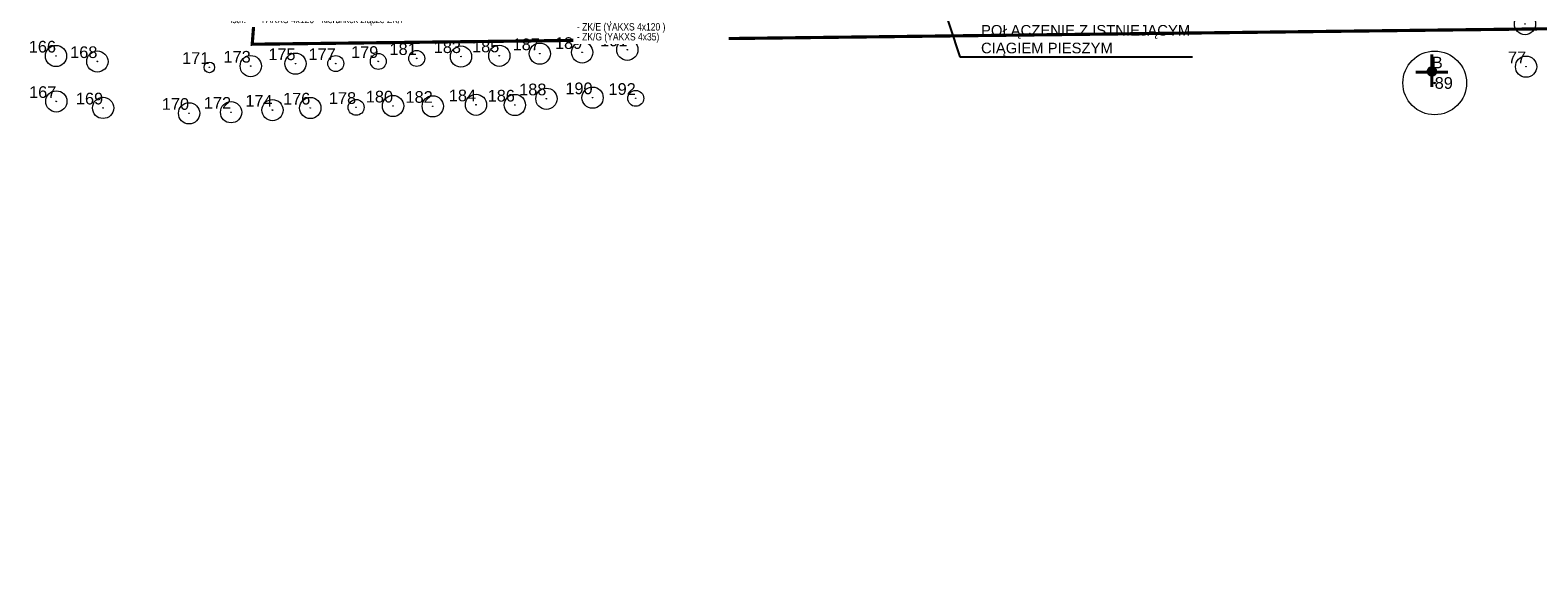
# Model space of a CAD drawing. Header units: millimetres. Extents: x 0 to 6566002, y 0 to 5716629.
# Tile 63 of 99: x 6564810 to 6564952, y 5715846 to 5715897. Entities that reach past the tile are written whole.
import ezdxf
from ezdxf import colors
from ezdxf.entities.mleader import LeaderData, LeaderLine
from ezdxf.enums import TextEntityAlignment as Align
from ezdxf.math import Vec2, Vec3

# ---------------------------------------------------------------- set-up
doc = ezdxf.new("R2010")
doc.units = ezdxf.units.MM
doc.linetypes.add('DASHDOT', pattern=[25.4, 12.7, -6.35, 0, -6.35])
for name, color, linetype, lineweight in [('!IS-W-OPIS RZĘDNYCH', 160, 'Continuous', 13), ('_DOO-inwentaryzacja', 108, 'Continuous', 18), ('MBC_opisy', 255, 'Continuous', 13), ('MBC_zakres_2', 160, 'Continuous', 35)]:
    doc.layers.add(name, color=color, linetype=linetype, lineweight=lineweight)
doc.layers.add('E-sieci_en_txt_GDDKiA', color=3, linetype='Continuous')
doc.layers.add('WZ_brak drzewa w terenie', color=7, linetype='Continuous', lineweight=40, true_color=0xff8f1f)
doc.styles.get("Standard").update_dxf_attribs({"font": 'arial.ttf'})
doc.styles.add('wr-ruska-mdcp4-ac-nowa_mapa$1$Style-Arial', font='arial.ttf')

# ---------------------------------------------------------------- blocks, each defined once
blk = doc.blocks.new('_Integral')
at = {"color": 0, "linetype": 'ByBlock', "lineweight": -2}
for centre, start, end in [((0.44, -0.09), 102, 168), ((-0.44, 0.09), 282, 348)]:
    blk.add_arc(centre, 0.454, start, end, dxfattribs=at)
blk = doc.blocks.new('*U213')
for q in [(0, 0.05), (0, 0.05), (0, 0)]:
    blk.add_line((0, 0), q)
for radius in [1, 0.0223]:
    blk.add_circle((0, 0), radius)
blk = doc.blocks.new('*U214')
for q in [(0, 0.05), (0, 0.05), (0, 0)]:
    blk.add_line((0, 0), q)
for radius in [1, 0.0255]:
    blk.add_circle((0, 0), radius)
blk = doc.blocks.new('*U136')
for q in [(0, 0.05), (0, 0.05), (0, 0)]:
    blk.add_line((0, 0), q)
for radius in [3, 0.0732]:
    blk.add_circle((0, 0), radius)
blk = doc.blocks.new('*U225')
for q in [(0, 0.05), (0, 0.05), (0, 0)]:
    blk.add_line((0, 0), q)
for radius in [0.25, 0.0159]:
    blk.add_circle((0, 0), radius)
blk = doc.blocks.new('*U307')
for q in [(0, 0.05), (0, 0.05), (0, 0)]:
    blk.add_line((0, 0), q)
for radius in [1, 0.0239]:
    blk.add_circle((0, 0), radius)
blk = doc.blocks.new('*U247')
for q in [(0, 0.05), (0, 0.05), (0, 0)]:
    blk.add_line((0, 0), q)
for radius in [1, 0.0239]:
    blk.add_circle((0, 0), radius)
blk = doc.blocks.new('*U248')
for q in [(0, 0.05), (0, 0.05), (0, 0)]:
    blk.add_line((0, 0), q)
for radius in [1, 0.0239]:
    blk.add_circle((0, 0), radius)
blk = doc.blocks.new('*U249')
for q in [(0, 0.05), (0, 0.05), (0, 0)]:
    blk.add_line((0, 0), q)
for radius in [1, 0.0239]:
    blk.add_circle((0, 0), radius)
blk = doc.blocks.new('*U250')
for q in [(0, 0.05), (0, 0.05), (0, 0)]:
    blk.add_line((0, 0), q)
for radius in [1, 0.0239]:
    blk.add_circle((0, 0), radius)
blk = doc.blocks.new('*U251')
for q in [(0, 0.05), (0, 0.05), (0, 0)]:
    blk.add_line((0, 0), q)
for radius in [0.5, 0.0239]:
    blk.add_circle((0, 0), radius)
blk = doc.blocks.new('*U252')
for q in [(0, 0.05), (0, 0.05), (0, 0)]:
    blk.add_line((0, 0), q)
for radius in [1, 0.0239]:
    blk.add_circle((0, 0), radius)
blk = doc.blocks.new('*U253')
for q in [(0, 0.05), (0, 0.05), (0, 0)]:
    blk.add_line((0, 0), q)
for radius in [1, 0.0239]:
    blk.add_circle((0, 0), radius)
blk = doc.blocks.new('*U254')
for q in [(0, 0.05), (0, 0.05), (0, 0)]:
    blk.add_line((0, 0), q)
for radius in [1, 0.0239]:
    blk.add_circle((0, 0), radius)
blk = doc.blocks.new('*U255')
for q in [(0, 0.05), (0, 0.05), (0, 0)]:
    blk.add_line((0, 0), q)
for radius in [1, 0.0239]:
    blk.add_circle((0, 0), radius)
blk = doc.blocks.new('*U256')
for q in [(0, 0.05), (0, 0.05), (0, 0)]:
    blk.add_line((0, 0), q)
for radius in [1, 0.0239]:
    blk.add_circle((0, 0), radius)
blk = doc.blocks.new('*U257')
for q in [(0, 0.05), (0, 0.05), (0, 0)]:
    blk.add_line((0, 0), q)
for radius in [0.75, 0.0239]:
    blk.add_circle((0, 0), radius)
blk = doc.blocks.new('*U239')
for q in [(0, 0.05), (0, 0.05), (0, 0)]:
    blk.add_line((0, 0), q)
for radius in [0.75, 0.0239]:
    blk.add_circle((0, 0), radius)
blk = doc.blocks.new('*U240')
for q in [(0, 0.05), (0, 0.05), (0, 0)]:
    blk.add_line((0, 0), q)
for radius in [0.75, 0.0239]:
    blk.add_circle((0, 0), radius)
blk = doc.blocks.new('*U241')
for q in [(0, 0.05), (0, 0.05), (0, 0)]:
    blk.add_line((0, 0), q)
for radius in [1, 0.0239]:
    blk.add_circle((0, 0), radius)
blk = doc.blocks.new('*U242')
for q in [(0, 0.05), (0, 0.05), (0, 0)]:
    blk.add_line((0, 0), q)
for radius in [0.75, 0.0239]:
    blk.add_circle((0, 0), radius)
blk = doc.blocks.new('*U243')
for q in [(0, 0.05), (0, 0.05), (0, 0)]:
    blk.add_line((0, 0), q)
for radius in [1, 0.0239]:
    blk.add_circle((0, 0), radius)
blk = doc.blocks.new('*U244')
for q in [(0, 0.05), (0, 0.05), (0, 0)]:
    blk.add_line((0, 0), q)
for radius in [1, 0.0239]:
    blk.add_circle((0, 0), radius)
blk = doc.blocks.new('*U245')
for q in [(0, 0.05), (0, 0.05), (0, 0)]:
    blk.add_line((0, 0), q)
for radius in [1, 0.0239]:
    blk.add_circle((0, 0), radius)
blk = doc.blocks.new('*U246')
for q in [(0, 0.05), (0, 0.05), (0, 0)]:
    blk.add_line((0, 0), q)
for radius in [1, 0.0239]:
    blk.add_circle((0, 0), radius)
blk = doc.blocks.new('*U230')
for q in [(0, 0.05), (0, 0.05), (0, 0)]:
    blk.add_line((0, 0), q)
for radius in [1, 0.0239]:
    blk.add_circle((0, 0), radius)
blk = doc.blocks.new('*U231')
for q in [(0, 0.05), (0, 0.05), (0, 0)]:
    blk.add_line((0, 0), q)
for radius in [1, 0.0239]:
    blk.add_circle((0, 0), radius)
blk = doc.blocks.new('*U232')
for q in [(0, 0.05), (0, 0.05), (0, 0)]:
    blk.add_line((0, 0), q)
for radius in [1, 0.0239]:
    blk.add_circle((0, 0), radius)
blk = doc.blocks.new('*U233')
for q in [(0, 0.05), (0, 0.05), (0, 0)]:
    blk.add_line((0, 0), q)
for radius in [1, 0.0239]:
    blk.add_circle((0, 0), radius)
blk = doc.blocks.new('*U234')
for q in [(0, 0.05), (0, 0.05), (0, 0)]:
    blk.add_line((0, 0), q)
for radius in [1, 0.0239]:
    blk.add_circle((0, 0), radius)
blk = doc.blocks.new('*U235')
for q in [(0, 0.05), (0, 0.05), (0, 0)]:
    blk.add_line((0, 0), q)
for radius in [1, 0.0239]:
    blk.add_circle((0, 0), radius)
blk = doc.blocks.new('*U236')
for q in [(0, 0.05), (0, 0.05), (0, 0)]:
    blk.add_line((0, 0), q)
for radius in [0.75, 0.0239]:
    blk.add_circle((0, 0), radius)

msp = doc.modelspace()

# ---------------------------------------------------------------- hatches: boundary and pattern name
at = {"layer": 'WZ_brak drzewa w terenie'}
h = msp.add_hatch(color=256, dxfattribs=at)
h.dxf.hatch_style = 1
h.paths.add_polyline_path([(6564942.449, 5715893.385, 1), (6564941.646, 5715892.789, 1)])

# ---------------------------------------------------------------- linework, layer by layer
for points in [[(6564942.048, 5715894.687), (6564942.048, 5715891.63)], [(6564940.548, 5715893.028), (6564943.548, 5715893.028)]]:
    msp.add_lwpolyline(points, dxfattribs=at)

# ---------------------------------------------------------------- block references
at = {"layer": '_DOO-inwentaryzacja'}
ref = msp.add_blockref('*U214', (6564950.82, 5715897.551), dxfattribs=at)
ref.add_attrib('NR', '78', dxfattribs={"layer": '0', "height": 1.1, "style": 'wr-ruska-mdcp4-ac-nowa_mapa$1$Style-Arial'}).set_placement((6564950.82, 5715897.551), align=Align.BOTTOM_RIGHT)
ref = msp.add_blockref('*U233', (6564861.976, 5715894.88), dxfattribs=at)
ref.add_attrib('NR', '189', dxfattribs={"layer": '0', "height": 1.1, "style": 'wr-ruska-mdcp4-ac-nowa_mapa$1$Style-Arial'}).set_placement((6564861.976, 5715894.88), align=Align.BOTTOM_RIGHT)
ref = msp.add_blockref('*U235', (6564866.236, 5715895.13), dxfattribs=at)
ref.add_attrib('NR', '191', dxfattribs={"layer": '0', "height": 1.1, "style": 'wr-ruska-mdcp4-ac-nowa_mapa$1$Style-Arial'}).set_placement((6564866.236, 5715895.13), align=Align.BOTTOM_RIGHT)
ref = msp.add_blockref('*U255', (6564834.966, 5715893.82), dxfattribs=at)
ref.add_attrib('NR', '175', dxfattribs={"layer": '0', "height": 1.1, "style": 'wr-ruska-mdcp4-ac-nowa_mapa$1$Style-Arial'}).set_placement((6564834.966, 5715893.82), align=Align.BOTTOM_RIGHT)
ref = msp.add_blockref('*U257', (6564838.756, 5715893.83), dxfattribs=at)
ref.add_attrib('NR', '177', dxfattribs={"layer": '0', "height": 1.1, "style": 'wr-ruska-mdcp4-ac-nowa_mapa$1$Style-Arial'}).set_placement((6564838.756, 5715893.83), align=Align.BOTTOM_RIGHT)
ref = msp.add_blockref('*U240', (6564842.766, 5715894.03), dxfattribs=at)
ref.add_attrib('NR', '179', dxfattribs={"layer": '0', "height": 1.1, "style": 'wr-ruska-mdcp4-ac-nowa_mapa$1$Style-Arial'}).set_placement((6564842.766, 5715894.03), align=Align.BOTTOM_RIGHT)
ref = msp.add_blockref('*U242', (6564846.386, 5715894.31), dxfattribs=at)
ref.add_attrib('NR', '181', dxfattribs={"layer": '0', "height": 1.1, "style": 'wr-ruska-mdcp4-ac-nowa_mapa$1$Style-Arial'}).set_placement((6564846.386, 5715894.31), align=Align.BOTTOM_RIGHT)
ref = msp.add_blockref('*U244', (6564850.556, 5715894.49), dxfattribs=at)
ref.add_attrib('NR', '183', dxfattribs={"layer": '0', "height": 1.1, "style": 'wr-ruska-mdcp4-ac-nowa_mapa$1$Style-Arial'}).set_placement((6564850.556, 5715894.49), align=Align.BOTTOM_RIGHT)
ref = msp.add_blockref('*U246', (6564854.166, 5715894.56), dxfattribs=at)
ref.add_attrib('NR', '185', dxfattribs={"layer": '0', "height": 1.1, "style": 'wr-ruska-mdcp4-ac-nowa_mapa$1$Style-Arial'}).set_placement((6564854.166, 5715894.56), align=Align.BOTTOM_RIGHT)
ref = msp.add_blockref('*U231', (6564857.986, 5715894.76), dxfattribs=at)
ref.add_attrib('NR', '187', dxfattribs={"layer": '0', "height": 1.1, "style": 'wr-ruska-mdcp4-ac-nowa_mapa$1$Style-Arial'}).set_placement((6564857.986, 5715894.76), align=Align.BOTTOM_RIGHT)
ref = msp.add_blockref('*U136', (6564942.311, 5715891.999), dxfattribs=at)
ref.add_attrib('NR', '89', dxfattribs={"layer": '0', "height": 1.1, "style": 'wr-ruska-mdcp4-ac-nowa_mapa$1$Style-Arial'}).set_placement((6564942.311, 5715891.999), align=Align.MIDDLE_LEFT)
ref = msp.add_blockref('*U213', (6564950.921, 5715893.531), dxfattribs=at)
ref.add_attrib('NR', '77', dxfattribs={"layer": '0', "height": 1.1, "style": 'wr-ruska-mdcp4-ac-nowa_mapa$1$Style-Arial'}).set_placement((6564950.921, 5715893.531), align=Align.BOTTOM_RIGHT)
at = {"layer": '_DOO-inwentaryzacja', "color": 242, "true_color": 0xcd2027}
ref = msp.add_blockref('*U225', (6564942.044, 5715893.044), dxfattribs=at)
ref.add_attrib('NR', 'B', dxfattribs={"layer": '0', "height": 1.1, "style": 'wr-ruska-mdcp4-ac-nowa_mapa$1$Style-Arial'}).set_placement((6564942.044, 5715893.044), align=Align.BOTTOM_LEFT)
at = {"layer": '_DOO-inwentaryzacja'}
ref = msp.add_blockref('*U234', (6564862.956, 5715890.61), dxfattribs=at)
ref.add_attrib('NR', '190', dxfattribs={"layer": '0', "height": 1.1, "style": 'wr-ruska-mdcp4-ac-nowa_mapa$1$Style-Arial'}).set_placement((6564862.956, 5715890.61), align=Align.BOTTOM_RIGHT)
ref = msp.add_blockref('*U256', (6564836.356, 5715889.64), dxfattribs=at)
ref.add_attrib('NR', '176', dxfattribs={"layer": '0', "height": 1.1, "style": 'wr-ruska-mdcp4-ac-nowa_mapa$1$Style-Arial'}).set_placement((6564836.356, 5715889.64), align=Align.BOTTOM_RIGHT)
ref = msp.add_blockref('*U239', (6564840.676, 5715889.7), dxfattribs=at)
ref.add_attrib('NR', '178', dxfattribs={"layer": '0', "height": 1.1, "style": 'wr-ruska-mdcp4-ac-nowa_mapa$1$Style-Arial'}).set_placement((6564840.676, 5715889.7), align=Align.BOTTOM_RIGHT)
ref = msp.add_blockref('*U241', (6564844.156, 5715889.83), dxfattribs=at)
ref.add_attrib('NR', '180', dxfattribs={"layer": '0', "height": 1.1, "style": 'wr-ruska-mdcp4-ac-nowa_mapa$1$Style-Arial'}).set_placement((6564844.156, 5715889.83), align=Align.BOTTOM_RIGHT)
ref = msp.add_blockref('*U243', (6564847.896, 5715889.8), dxfattribs=at)
ref.add_attrib('NR', '182', dxfattribs={"layer": '0', "height": 1.1, "style": 'wr-ruska-mdcp4-ac-nowa_mapa$1$Style-Arial'}).set_placement((6564847.896, 5715889.8), align=Align.BOTTOM_RIGHT)
ref = msp.add_blockref('*U245', (6564851.976, 5715889.94), dxfattribs=at)
ref.add_attrib('NR', '184', dxfattribs={"layer": '0', "height": 1.1, "style": 'wr-ruska-mdcp4-ac-nowa_mapa$1$Style-Arial'}).set_placement((6564851.976, 5715889.94), align=Align.BOTTOM_RIGHT)
ref = msp.add_blockref('*U230', (6564855.636, 5715889.92), dxfattribs=at)
ref.add_attrib('NR', '186', dxfattribs={"layer": '0', "height": 1.1, "style": 'wr-ruska-mdcp4-ac-nowa_mapa$1$Style-Arial'}).set_placement((6564855.636, 5715889.92), align=Align.BOTTOM_RIGHT)
ref = msp.add_blockref('*U232', (6564858.606, 5715890.51), dxfattribs=at)
ref.add_attrib('NR', '188', dxfattribs={"layer": '0', "height": 1.1, "style": 'wr-ruska-mdcp4-ac-nowa_mapa$1$Style-Arial'}).set_placement((6564858.606, 5715890.51), align=Align.BOTTOM_RIGHT)
ref = msp.add_blockref('*U236', (6564867.026, 5715890.55), dxfattribs=at)
ref.add_attrib('NR', '192', dxfattribs={"layer": '0', "height": 1.1, "style": 'wr-ruska-mdcp4-ac-nowa_mapa$1$Style-Arial'}).set_placement((6564867.026, 5715890.55), align=Align.BOTTOM_RIGHT)

# ---------------------------------------------------------------- leaders
at = {"layer": '!IS-W-OPIS RZĘDNYCH'}
ml = msp.add_multileader_mtext('Standard', dxfattribs=at)
ml.set_content('{\\C5;STUDNIA WODOMIERZOWA}', color=256)
ml.set_leader_properties()
ml.build(insert=Vec2(0, 0))
ml.multileader.update_dxf_attribs({"has_text_frame": 1, "text_left_attachment_type": 2, "text_right_attachment_type": 2, "dogleg_length": 0.288, "arrow_head_size": 0.5})
ctx = ml.context
ctx.base_point, ctx.char_height, ctx.arrow_head_size, ctx.landing_gap_size, ctx.plane_origin = Vec3(6564820.407, 5715943.264), 0.8, 0.5, 0.104, Vec3(6564830.685, 5715951.059)
ctx.left_attachment, ctx.right_attachment, ctx.text_align_type, ctx.attachment_type = 2, 2, 1, 1
notes = []
notes.append((ctx, [(0, (0, 0, 0), (0, 0), (1, 0), 1, [])]))
ctx.mtext.insert, ctx.mtext.width, ctx.mtext.alignment, ctx.mtext.flow_direction = Vec3(6564825.378, 5715944.351), 7.02417, 2, 5
ctx.mtext.has_bg_fill, ctx.mtext.bg_color, ctx.mtext.bg_scale_factor, ctx.mtext.bg_transparency, ctx.mtext.use_window_bg_color = 1, -1073741824, 1, 0, 1
at = {"layer": 'MBC_opisy', "color": 0}
ml = msp.add_multileader_mtext('Standard', dxfattribs=at)
ml.set_content('POŁĄCZENIE Z ISTNIEJĄCYM\\PCIĄGIEM PIESZYM')
ml.set_leader_properties()
ml.build(insert=Vec2(0, 0))
ml.multileader.update_dxf_attribs({"text_left_attachment_type": 5, "text_right_attachment_type": 5, "dogleg_length": 1, "arrow_head_size": 1})
ctx = ml.context
ctx.base_point, ctx.char_height, ctx.arrow_head_size, ctx.landing_gap_size, ctx.plane_origin = Vec3(6564898.56, 5715894.46), 1, 1, 1, Vec3(6564911.427, 5715913.604)
ctx.left_attachment, ctx.right_attachment = 5, 5
notes.append((ctx, [(0, (1, 1, 0), (6564897.56, 5715894.46), (1, 0), 1, [(0, [(6564878.367, 5715908.895), (6564892.678, 5715909.428)], 0, [])])]))
ctx.mtext.insert, ctx.mtext.line_spacing_style, ctx.mtext.flow_direction = Vec3(6564899.56, 5715897.46), 2, 5
ctx.mtext.has_bg_fill, ctx.mtext.bg_color, ctx.mtext.bg_scale_factor, ctx.mtext.bg_transparency, ctx.mtext.use_window_bg_color = 1, -1027028792, 1.5, 0, 1
for ctx, leaders in notes:
    for number, flags, end, landing, length, lines in leaders:
        leader = LeaderData()
        leader.index, (leader.has_last_leader_line, leader.has_dogleg_vector, leader.attachment_direction) = number, flags
        leader.last_leader_point, leader.dogleg_vector, leader.dogleg_length = Vec3(end), Vec3(landing), length
        for number, points, colour, breaks in lines:
            line = LeaderLine()
            line.index, line.vertices, line.color, line.breaks = number, Vec3.list(points), colors.encode_raw_color(colour), breaks
            leader.lines.append(line)
        ctx.leaders.append(leader)

# ---------------------------------------------------------------- next in the draw order: linework, layer by layer
at = {"layer": 'MBC_zakres_2', "color": 210, "linetype": 'DASHDOT', "ltscale": 0.1, "const_width": 0.3}
msp.add_lwpolyline([(6564760.922, 5715982.52), (6564843.177, 5715976.135), (6564849.786, 5715957.37), (6564841.972, 5715934.274), (6564842.631, 5715909.087), (6565027.21, 5715911.289), (6565027.21, 5715887.144), (6565012.29, 5715886.609), (6565012.29, 5715897.814), (6564830.885, 5715895.649), (6564835.855, 5715959.669), (6564759.608, 5715965.588), (6564760.922, 5715982.522)], dxfattribs=at)

# ---------------------------------------------------------------- next in the draw order: block references
at = {"layer": '_DOO-inwentaryzacja'}
ref = msp.add_blockref('*U307', (6564812.396, 5715894.54), dxfattribs=at)
ref.add_attrib('NR', '166', dxfattribs={"layer": '0', "height": 1.1, "style": 'wr-ruska-mdcp4-ac-nowa_mapa$1$Style-Arial'}).set_placement((6564812.396, 5715894.54), align=Align.BOTTOM_RIGHT)
ref = msp.add_blockref('*U248', (6564816.296, 5715894.02), dxfattribs=at)
ref.add_attrib('NR', '168', dxfattribs={"layer": '0', "height": 1.1, "style": 'wr-ruska-mdcp4-ac-nowa_mapa$1$Style-Arial'}).set_placement((6564816.296, 5715894.02), align=Align.BOTTOM_RIGHT)
ref = msp.add_blockref('*U251', (6564826.846, 5715893.47), dxfattribs=at)
ref.add_attrib('NR', '171', dxfattribs={"layer": '0', "height": 1.1, "style": 'wr-ruska-mdcp4-ac-nowa_mapa$1$Style-Arial'}).set_placement((6564826.846, 5715893.47), align=Align.BOTTOM_RIGHT)
ref = msp.add_blockref('*U253', (6564830.746, 5715893.59), dxfattribs=at)
ref.add_attrib('NR', '173', dxfattribs={"layer": '0', "height": 1.1, "style": 'wr-ruska-mdcp4-ac-nowa_mapa$1$Style-Arial'}).set_placement((6564830.746, 5715893.59), align=Align.BOTTOM_RIGHT)
ref = msp.add_blockref('*U247', (6564812.426, 5715890.26), dxfattribs=at)
ref.add_attrib('NR', '167', dxfattribs={"layer": '0', "height": 1.1, "style": 'wr-ruska-mdcp4-ac-nowa_mapa$1$Style-Arial'}).set_placement((6564812.426, 5715890.26), align=Align.BOTTOM_RIGHT)
ref = msp.add_blockref('*U249', (6564816.836, 5715889.65), dxfattribs=at)
ref.add_attrib('NR', '169', dxfattribs={"layer": '0', "height": 1.1, "style": 'wr-ruska-mdcp4-ac-nowa_mapa$1$Style-Arial'}).set_placement((6564816.836, 5715889.65), align=Align.BOTTOM_RIGHT)
ref = msp.add_blockref('*U252', (6564828.896, 5715889.24), dxfattribs=at)
ref.add_attrib('NR', '172', dxfattribs={"layer": '0', "height": 1.1, "style": 'wr-ruska-mdcp4-ac-nowa_mapa$1$Style-Arial'}).set_placement((6564828.896, 5715889.24), align=Align.BOTTOM_RIGHT)
ref = msp.add_blockref('*U254', (6564832.796, 5715889.44), dxfattribs=at)
ref.add_attrib('NR', '174', dxfattribs={"layer": '0', "height": 1.1, "style": 'wr-ruska-mdcp4-ac-nowa_mapa$1$Style-Arial'}).set_placement((6564832.796, 5715889.44), align=Align.BOTTOM_RIGHT)
ref = msp.add_blockref('*U250', (6564824.936, 5715889.14), dxfattribs=at)
ref.add_attrib('NR', '170', dxfattribs={"layer": '0', "height": 1.1, "style": 'wr-ruska-mdcp4-ac-nowa_mapa$1$Style-Arial'}).set_placement((6564824.936, 5715889.14), align=Align.BOTTOM_RIGHT)

# ---------------------------------------------------------------- next in the draw order: leaders
at = {"layer": 'E-sieci_en_txt_GDDKiA'}
ml = msp.add_multileader_mtext('Standard', dxfattribs=at)
ml.set_content('{\\fArial Narrow|b0|i0|c238|p34;istn.^IYAKXS 4x120 - kierunek złącze ZK/E\\Pistn.^IYAKXS 4x35 - kierunek złącze ZK/G\\Pistn.^IYAKXS 4x120 - kierunkek złącze ZK/I }', color=256)
ml.set_leader_properties()
ml.set_arrow_properties(name='INTEGRAL')
ml.build(insert=Vec2(0, 0))
ml.multileader.update_dxf_attribs({"dogleg_length": 1, "arrow_head_size": 1})
ctx = ml.context
ctx.base_point, ctx.char_height, ctx.arrow_head_size, ctx.landing_gap_size, ctx.plane_origin = Vec3(6564828.335, 5715899.755), 0.7, 1, 0.5, Vec3(6564844.287, 5715903.138)
notes = []
notes.append((ctx, [(1, (1, 1, 0), (6564846.479, 5715899.755), (-1, 0), 1, [(1, [(6564850.321, 5715908.923)], 0, [])])]))
ctx.mtext.insert, ctx.mtext.line_spacing_factor, ctx.mtext.flow_direction = Vec3(6564828.835, 5715900.206), 0.8, 5
ctx.mtext.has_bg_fill, ctx.mtext.bg_color, ctx.mtext.bg_scale_factor, ctx.mtext.bg_transparency, ctx.mtext.use_window_bg_color = 1, -1027028792, 1.5, 0, 1
ml = msp.add_multileader_mtext('Standard', dxfattribs=at)
ml.set_content('{\\fArial Narrow|b0|i0|c238|p34;Mufa końcowa kabla\\Pw kierunku złącza ZK/I  }', color=256)
ml.set_leader_properties()
ml.set_arrow_properties(name='INTEGRAL')
ml.build(insert=Vec2(0, 0))
ml.multileader.update_dxf_attribs({"dogleg_length": 1, "arrow_head_size": 1})
ctx = ml.context
ctx.base_point, ctx.char_height, ctx.arrow_head_size, ctx.landing_gap_size, ctx.plane_origin = Vec3(6564857.072, 5715901.593), 0.7, 1, 0.5, Vec3(6564846.919, 5715903.228)
notes.append((ctx, [(0, (1, 1, 0), (6564856.072, 5715901.593), (1, 0), 1, [(1, [(6564852.953, 5715909.013)], 0, [])])]))
ctx.mtext.insert, ctx.mtext.line_spacing_factor, ctx.mtext.flow_direction = Vec3(6564857.572, 5715902.045), 0.8, 5
ctx.mtext.has_bg_fill, ctx.mtext.bg_color, ctx.mtext.bg_scale_factor, ctx.mtext.bg_transparency, ctx.mtext.use_window_bg_color = 1, -1027028792, 1.5, 0, 1
for ctx, leaders in notes:
    for number, flags, end, landing, length, lines in leaders:
        leader = LeaderData()
        leader.index, (leader.has_last_leader_line, leader.has_dogleg_vector, leader.attachment_direction) = number, flags
        leader.last_leader_point, leader.dogleg_vector, leader.dogleg_length = Vec3(end), Vec3(landing), length
        for number, points, colour, breaks in lines:
            line = LeaderLine()
            line.index, line.vertices, line.color, line.breaks = number, Vec3.list(points), colors.encode_raw_color(colour), breaks
            leader.lines.append(line)
        ctx.leaders.append(leader)

# ---------------------------------------------------------------- next in the draw order: leaders
ml = msp.add_multileader_mtext('Standard', dxfattribs=at)
ml.set_content('{\\fArial Narrow|b0|i0|c238|p34;2x mufa przelotowa kabli w kierunkach:\\P- ZK/E (YAKXS 4x120 )\\P- ZK/G (YAKXS 4x35)  }', color=256)
ml.set_leader_properties()
ml.set_arrow_properties(name='INTEGRAL')
ml.build(insert=Vec2(0, 0))
ml.multileader.update_dxf_attribs({"dogleg_length": 1, "arrow_head_size": 1})
ctx = ml.context
ctx.base_point, ctx.char_height, ctx.arrow_head_size, ctx.landing_gap_size, ctx.plane_origin = Vec3(6564860.988, 5715898.124), 0.7, 1, 0.5, Vec3(6564875.656, 5715904.221)
notes = []
notes.append((ctx, [(1, (1, 1, 0), (6564876.849, 5715898.124), (-1, 0), 1, [(1, [(6564881.691, 5715910.006)], 0, [])])]))
ctx.mtext.insert, ctx.mtext.line_spacing_factor, ctx.mtext.flow_direction = Vec3(6564861.488, 5715898.576), 0.8, 5
ctx.mtext.has_bg_fill, ctx.mtext.bg_color, ctx.mtext.bg_scale_factor, ctx.mtext.bg_transparency, ctx.mtext.use_window_bg_color = 1, -1027028792, 1.5, 0, 1
for ctx, leaders in notes:
    for number, flags, end, landing, length, lines in leaders:
        leader = LeaderData()
        leader.index, (leader.has_last_leader_line, leader.has_dogleg_vector, leader.attachment_direction) = number, flags
        leader.last_leader_point, leader.dogleg_vector, leader.dogleg_length = Vec3(end), Vec3(landing), length
        for number, points, colour, breaks in lines:
            line = LeaderLine()
            line.index, line.vertices, line.color, line.breaks = number, Vec3.list(points), colors.encode_raw_color(colour), breaks
            leader.lines.append(line)
        ctx.leaders.append(leader)

doc.saveas('drawing.dxf')
